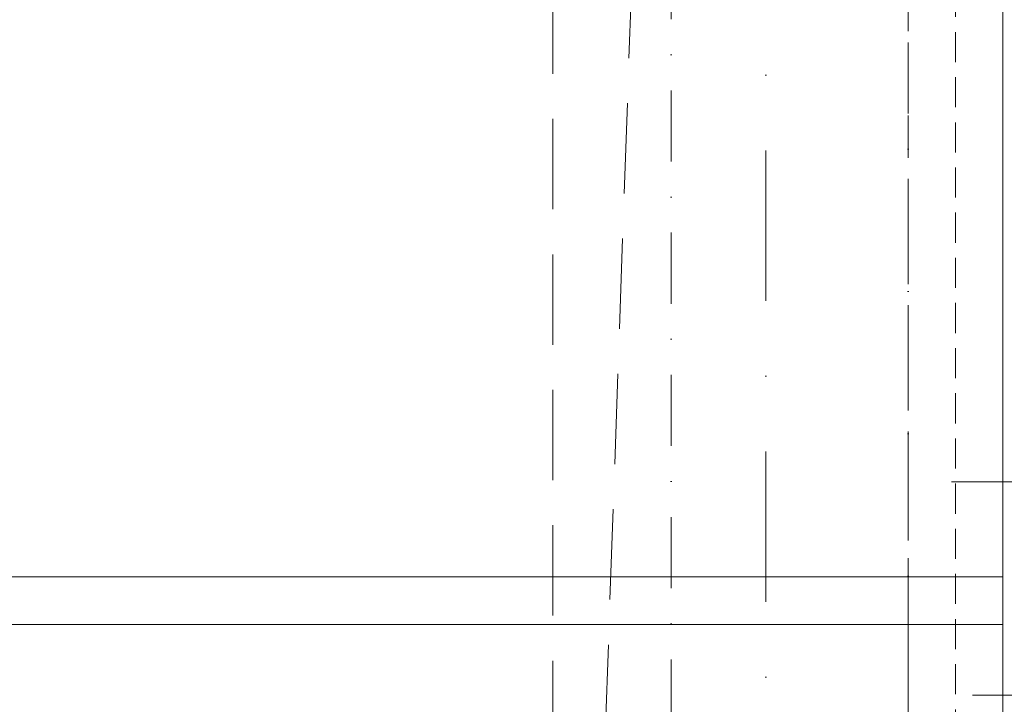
# Model space of a CAD drawing. Header units: millimetres. Extents: x 144573 to 336993, y 74252 to 247042.
# Tile 255 of 256: x 170986 to 173064, y 179011 to 180455. Entities that reach past the tile are written whole.
import ezdxf

# ---------------------------------------------------------------- set-up
doc = ezdxf.new("R2010")
doc.units = ezdxf.units.MM
for name, pattern in [('CK_Čerchovaná 50', [6, 3, -1.5, 0, -1.5]), ('ČERCHOVANÁ', [25.4, 12.7, -6.35, 0, -6.35]), ('ČÁRKOVANÁ', [19.05, 12.7, -6.35])]:
    doc.linetypes.add(name, pattern=pattern)
for name, color, linetype, lineweight in [('FASÁDA DETAILNÍ', 255, 'Continuous', 0), ('NOVA', 255, 'Continuous', 0), ('OSY', 255, 'Continuous', 0), ('TENKA', 255, 'Continuous', 0)]:
    doc.layers.add(name, color=color, linetype=linetype, lineweight=lineweight)

msp = doc.modelspace()

# ---------------------------------------------------------------- linework, layer by layer
at = {"layer": 'FASÁDA DETAILNÍ'}
for p, q in [((173321.426, 179480.259), (172953.189, 179480.259)), ((172997.356, 179030.259), (173323.048, 179030.259))]:
    msp.add_line(p, q, dxfattribs=at)
msp.add_lwpolyline([(173061.48, 174855.259), (146961.48, 174855.259), (146961.48, 198055.259), (173061.48, 198055.259)], close=True, dxfattribs=at)
at = {"layer": 'FASÁDA DETAILNÍ', "linetype": 'ČÁRKOVANÁ', "ltscale": 5}
msp.add_lwpolyline([(172961.48, 174955.259), (147061.48, 174955.259), (147061.48, 197955.259), (172961.48, 197955.259)], close=True, dxfattribs=at)
at = {"layer": 'NOVA', "linetype": 'ČÁRKOVANÁ', "ltscale": 15}
msp.add_line((172111.48, 175805.259), (172861.48, 197105.259), dxfattribs=at)
at = {"layer": 'NOVA'}
msp.add_line((172861.48, 179279.759), (172861.48, 175055.259), dxfattribs=at)
at = {"layer": 'NOVA', "linetype": 'ČÁRKOVANÁ', "ltscale": 15}
msp.add_lwpolyline([(165811.48, 197105.259), (172111.48, 197105.259), (172111.48, 175805.259), (166811.48, 175805.259)], dxfattribs=at)
at = {"layer": 'NOVA'}
for points in [[(172861.48, 179279.759), (168558.98, 179279.759)], [(172861.48, 179179.759), (173061.48, 179179.759), (173061.48, 179279.759), (172861.48, 179279.759)], [(172861.48, 179179.759), (168133.98, 179179.759)]]:
    msp.add_lwpolyline(points, close=True, dxfattribs=at)
at = {"layer": 'OSY', "linetype": 'ČERCHOVANÁ', "ltscale": 25}
msp.add_line((172561.48, 199232.667), (172561.48, 174158.02), dxfattribs=at)
at = {"layer": 'TENKA', "linetype": 'CK_Čerchovaná 50', "ltscale": 50}
for p, q in [((172861.48, 174855.259), (172861.48, 198055.259)), ((172361.48, 177155.259), (172361.48, 181355.259))]:
    msp.add_line(p, q, dxfattribs=at)
at = {"layer": 'TENKA', "linetype": 'ČÁRKOVANÁ', "ltscale": 7}
msp.add_lwpolyline([(147718.98, 197855.259), (172861.48, 197855.259), (172861.48, 175055.259), (147718.98, 175055.259)], close=True, dxfattribs=at)

doc.saveas('drawing.dxf')
